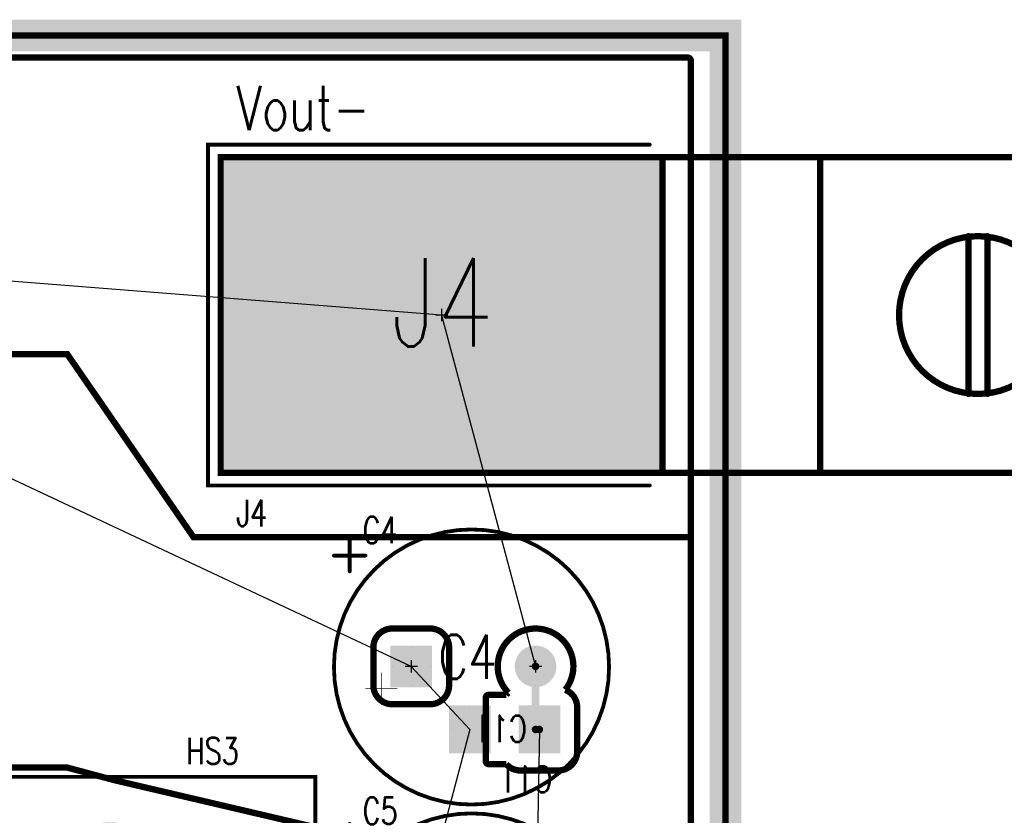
# Model space of a CAD drawing. Extents: x -7 to 11.7, y -5.4 to 6.4.
# Tile 25 of 27: x 6 to 7.6, y 2.3 to 3.5. Entities that reach past the tile are written whole.
import ezdxf

# ---------------------------------------------------------------- set-up
doc = ezdxf.new("R2010")
doc.units = 0
doc.linetypes.add('SIG_18', pattern=[2, 1, 1])
doc.linetypes.add('SIG_50', pattern=[2, 1, 1])
for name, color, linetype in [('2D_LINE_125', 3, 'CONTINUOUS'), ('2D_LINE_126', 6, 'CONTINUOUS'), ('BOARD_OUTLINE_00', 254, 'CONTINUOUS'), ('DRIL_NPLTE_THRU_01', 16, 'CONTINUOUS'), ('DRIL_NPLTE_THRU_02', 176, 'CONTINUOUS'), ('DRIL_PLTE_THRU_01', 16, 'CONTINUOUS'), ('DRIL_PLTE_THRU_02', 176, 'CONTINUOUS'), ('DRIL_SYMBOL', 254, 'CONTINUOUS'), ('LINK_00', 2, 'CONTINUOUS'), ('PADS_BOT', 5, 'CONTINUOUS'), ('PADS_INNER', 1, 'CONTINUOUS'), ('PADS_TOP', 1, 'CONTINUOUS'), ('PADS_XR_131', 3, 'CONTINUOUS'), ('PADS_XR_132', 6, 'CONTINUOUS'), ('PADS_XR_133', 254, 'CONTINUOUS'), ('PART_NAME_123', 255, 'CONTINUOUS'), ('PART_NAME_124', 6, 'CONTINUOUS'), ('PART_NAME_129', 2, 'CONTINUOUS'), ('PART_NAME_130', 106, 'CONTINUOUS'), ('PART_TOP_2DLINE_123', 255, 'CONTINUOUS'), ('PART_TOP_2DLINE_129', 2, 'CONTINUOUS'), ('PART_TOP_TEXT_123', 255, 'CONTINUOUS'), ('POUR_OUTLINE_01', 1, 'CONTINUOUS'), ('POUR_OUTLINE_02', 5, 'CONTINUOUS'), ('POUR_PADTHERM_01', 1, 'CONTINUOUS'), ('POUR_PADTHERM_02', 5, 'CONTINUOUS'), ('POUR_VOID_01', 1, 'CONTINUOUS'), ('POUR_VOID_02', 5, 'CONTINUOUS'), ('TEXT_123', 255, 'CONTINUOUS'), ('TRACE_02', 5, 'CONTINUOUS')]:
    doc.layers.add(name, color=color, linetype=linetype)
doc.styles.add('W0$001', font='simplex', dxfattribs={"width": 0.75})
doc.styles.add('W0$006', font='simplex', dxfattribs={"width": 0.75})
doc.styles.add('W0$008', font='simplex', dxfattribs={"width": 0.75})
doc.styles.add('W0$01', font='simplex', dxfattribs={"width": 0.75})

# ---------------------------------------------------------------- blocks, each defined once
blk = doc.blocks.new('SMOOTH_0$01')
at = {"const_width": 0.005}
blk.add_lwpolyline([(-0.0025, 0, 1), (0.0025, 0, 1)], format="xyb", close=True, dxfattribs=at)
blk = doc.blocks.new('BOARD_40')
at = {"layer": 'BOARD_OUTLINE_00', "const_width": 0.01}
blk.add_lwpolyline([(0.1, -0.125), (7.4499, -0.125), (7.4499, -4.4), (0.1, -4.4)], close=True, dxfattribs=at)
at = {"layer": 'BOARD_OUTLINE_00'}
blk.add_blockref('SMOOTH_0$01', (7.4499, -0.125), dxfattribs=at)
blk = doc.blocks.new('SMOOTH_0$05')
at = {"const_width": 0.025}
blk.add_lwpolyline([(-0.0125, 0, 1), (0.0125, 0, 1)], format="xyb", close=True, dxfattribs=at)
blk = doc.blocks.new('DRAWING_41')
at = {"layer": '2D_LINE_125', "const_width": 0.05}
blk.add_lwpolyline([(0.1, -0.125), (7.4499, -0.125), (7.4499, -4.4), (0.1, -4.4)], close=True, dxfattribs=at)
at = {"layer": '2D_LINE_125'}
blk.add_blockref('SMOOTH_0$05', (7.4499, -0.125), dxfattribs=at)
blk = doc.blocks.new('DRAWING_42')
at = {"layer": '2D_LINE_126', "const_width": 0.05}
blk.add_lwpolyline([(0.1, -0.125), (7.4499, -0.125), (7.4499, -4.4), (0.1, -4.4)], close=True, dxfattribs=at)
at = {"layer": '2D_LINE_126'}
blk.add_blockref('SMOOTH_0$05', (7.4499, -0.125), dxfattribs=at)
blk = doc.blocks.new('POUR_VOID_33')
at = {"layer": 'POUR_VOID_02', "const_width": 0.01}
blk.add_lwpolyline([(-10.7851, -15.2649), (-10.7851, -15.3349, -0.414214), (-10.8151, -15.3649), (-10.8751, -15.3649, -0.213421), (-10.8975, -15.3549), (-10.9251, -15.3549, -0.414214), (-10.9301, -15.3499), (-10.9301, -15.2499, -0.414214), (-10.9251, -15.2449), (-10.8975, -15.2449, -0.038463), (-10.8941, -15.2417, -2.204891), (-10.804, -15.237, -0.306846)], format="xyb", close=True, dxfattribs=at)
blk = doc.blocks.new('POUR_OUTLINE_27')
at = {"layer": 'POUR_OUTLINE_02', "const_width": 0.01}
blk.add_lwpolyline([(-10.6051, -18.2949), (-10.6051, -14.9949), (-11.3933, -14.9949), (-11.5933, -14.705), (-12.02, -14.705), (-12.02, -15.36), (-11.5943, -15.36), (-11.5196, -15.38), (-11.5181, -15.3804), (-11.1951, -15.456), (-11.1951, -16.2021), (-11.295, -16.3021), (-11.295, -17.455), (-11.395, -17.455), (-11.395, -18.2949)], close=True, dxfattribs=at)
blk.add_blockref('POUR_VOID_33', (0, 0))
blk = doc.blocks.new('POUR_PADTHERM_79')
at = {"layer": 'POUR_PADTHERM_02'}
for points in [[(-10.9551, -15.2649), (-10.9551, -15.2649, 1), (-10.9551, -15.2649), (-10.9551, -15.2649, 1), (-10.9551, -15.2649)], [(-10.9851, -15.2999), (-10.9851, -15.2999, 1), (-10.9851, -15.2999), (-10.9851, -15.2999, 1), (-10.9851, -15.2999)], [(-10.9551, -15.3349), (-10.9551, -15.3349, 1), (-10.9551, -15.3349), (-10.9551, -15.3349, 1), (-10.9551, -15.3349)]]:
    blk.add_lwpolyline(points, format="xyb", dxfattribs=at)
blk = doc.blocks.new('POUR_PADTHERM_83')
at = {"layer": 'POUR_PADTHERM_02'}
for points in [[(-11.0481, -15.1699), (-11.0481, -15.1699, 1), (-11.0481, -15.1699), (-11.0481, -15.1699, 1), (-11.0481, -15.1699)], [(-11.0781, -15.1999), (-11.0781, -15.1999, 1), (-11.0781, -15.1999), (-11.0781, -15.1999, 1), (-11.0781, -15.1999)], [(-11.0181, -15.1999), (-11.0181, -15.1999, 1), (-11.0181, -15.1999), (-11.0181, -15.1999, 1), (-11.0181, -15.1999)], [(-11.0481, -15.2299), (-11.0481, -15.2299, 1), (-11.0481, -15.2299), (-11.0481, -15.2299, 1), (-11.0481, -15.2299)]]:
    blk.add_lwpolyline(points, format="xyb", dxfattribs=at)
blk = doc.blocks.new('POUR_HEADER_10')
for name in ['POUR_OUTLINE_27', 'POUR_PADTHERM_83', 'POUR_PADTHERM_79']:
    blk.add_blockref(name, (10.825, 17.95))
blk = doc.blocks.new('POUR_VOID_114')
at = {"layer": 'POUR_VOID_01', "const_width": 0.01}
blk.add_lwpolyline([(-10.9881, -15.1699), (-10.9881, -15.2299, -0.414214), (-11.0181, -15.2599), (-11.0781, -15.2599, -0.414214), (-11.1081, -15.2299), (-11.1081, -15.1699, -0.414214), (-11.0781, -15.1399), (-11.0181, -15.1399, -0.414214)], format="xyb", close=True, dxfattribs=at)
blk = doc.blocks.new('POUR_OUTLINE_108')
at = {"layer": 'POUR_OUTLINE_01', "const_width": 0.01}
blk.add_lwpolyline([(-17.615, -18.435), (-11.4601, -18.435, 0.414214), (-11.4551, -18.43), (-11.4551, -17.4949), (-10.6101, -17.4949, 0.414214), (-10.6051, -17.4899), (-10.6051, -14.24, 0.414214), (-10.6101, -14.235), (-13.565, -14.235, 0.414214)], format="xyb", dxfattribs=at)
blk.add_blockref('POUR_VOID_114', (0, 0))
blk = doc.blocks.new('POUR_PADTHERM_150')
at = {"layer": 'POUR_PADTHERM_01'}
for points in [[(-10.8511, -15.1699), (-10.8511, -15.1699, 1), (-10.8511, -15.1699), (-10.8511, -15.1699, 1), (-10.8511, -15.1699)], [(-10.8811, -15.1999), (-10.8811, -15.1999, 1), (-10.8811, -15.1999), (-10.8811, -15.1999, 1), (-10.8811, -15.1999)], [(-10.8211, -15.1999), (-10.8211, -15.1999, 1), (-10.8211, -15.1999), (-10.8211, -15.1999, 1), (-10.8211, -15.1999)], [(-10.8511, -15.2299), (-10.8511, -15.2299, 1), (-10.8511, -15.2299), (-10.8511, -15.2299, 1), (-10.8511, -15.2299)]]:
    blk.add_lwpolyline(points, format="xyb", dxfattribs=at)
blk = doc.blocks.new('POUR_PADTHERM_151')
at = {"layer": 'POUR_PADTHERM_01'}
for points in [[(-11.0001, -14.3931), (-11.0001, -14.3931, 1), (-11.0001, -14.3931), (-11.0001, -14.3931, 1), (-11.0001, -14.3931)], [(-11.3501, -14.6431), (-11.3501, -14.6431, 1), (-11.3501, -14.6431), (-11.3501, -14.6431, 1), (-11.3501, -14.6431)], [(-10.6501, -14.6431), (-10.6501, -14.6431, 1), (-10.6501, -14.6431), (-10.6501, -14.6431, 1), (-10.6501, -14.6431)], [(-11.0001, -14.8931), (-11.0001, -14.8931, 1), (-11.0001, -14.8931), (-11.0001, -14.8931, 1), (-11.0001, -14.8931)]]:
    blk.add_lwpolyline(points, format="xyb", dxfattribs=at)
blk = doc.blocks.new('POUR_HEADER_12')
for name in ['POUR_OUTLINE_108', 'POUR_PADTHERM_151', 'POUR_PADTHERM_150']:
    blk.add_blockref(name, (13.575, 14.3))
blk = doc.blocks.new('DRIL_HOLE_0')
blk.add_lwpolyline([(0, 0, 1), (0, 0, 1)], format="xyb", close=True)
blk = doc.blocks.new('PAD_20')
at = {"const_width": 0.06}
blk.add_lwpolyline([(-0.035, 0), (0.035, 0)], dxfattribs=at)
blk = doc.blocks.new('PAD_1')
blk.add_lwpolyline([(0, 0, 1), (0, 0, 1)], format="xyb", close=True)
blk = doc.blocks.new('PAD_21')
at = {"const_width": 0.066}
blk.add_lwpolyline([(-0.038, 0), (0.038, 0)], dxfattribs=at)
blk = doc.blocks.new('STK_BOT_122')
at = {"layer": 'DRIL_NPLTE_THRU_01'}
blk.add_blockref('DRIL_HOLE_0', (0, 0), dxfattribs=at)
at = {"layer": 'DRIL_NPLTE_THRU_02'}
blk.add_blockref('DRIL_HOLE_0', (0, 0), dxfattribs=at)
at = {"layer": 'PADS_BOT', "rotation": 90}
blk.add_blockref('PAD_20', (0, 0), dxfattribs=at)
at = {"layer": 'PADS_INNER'}
blk.add_blockref('PAD_1', (0, 0), dxfattribs=at)
at = {"layer": 'PADS_TOP'}
blk.add_blockref('PAD_1', (0, 0), dxfattribs=at)
at = {"layer": 'PADS_XR_131', "rotation": 90}
blk.add_blockref('PAD_21', (0, 0), dxfattribs=at)
at = {"layer": 'PADS_XR_133', "rotation": 90}
blk.add_blockref('PAD_20', (0, 0), dxfattribs=at)
blk = doc.blocks.new('SYM_BOT_34')
for p in [(-0.055, 0), (0.055, 0)]:
    blk.add_blockref('STK_BOT_122', p)
blk = doc.blocks.new('PART_BOT_37')
blk.add_blockref('SYM_BOT_34', (0, 0))
at = {"layer": 'PART_NAME_124', "style": 'W0$006', "width": 0.75}
blk.add_text('C11', height=0.042, dxfattribs=at).set_placement((-0.075, -0.1))
at = {"layer": 'PART_NAME_130', "style": 'W0$001', "width": 0.75}
blk.add_text('C11', height=0.042, dxfattribs=at).set_placement((-0.035, -0.02))
blk = doc.blocks.new('SMOOTH_0$006')
at = {"const_width": 0.003}
blk.add_lwpolyline([(-0.0015, 0, 1), (0.0015, 0, 1)], format="xyb", close=True, dxfattribs=at)
blk = doc.blocks.new('PART_BODY_TOP_25')
at = {"layer": 'PART_TOP_2DLINE_123', "const_width": 0.006}
blk.add_lwpolyline([(-0.33, 0.27), (0.37, 0.27), (0.37, -0.27), (-0.33, -0.27)], dxfattribs=at)
at = {"layer": 'PART_TOP_2DLINE_129', "const_width": 0.01}
blk.add_lwpolyline([(-1.2, -0.25), (-1.2, 0.25), (0.35, 0.25), (0.35, -0.25)], close=True, dxfattribs=at)
for points in [[(-0.6, 0.25), (-0.6, -0.25)], [(-0.35, 0.25), (-0.35, -0.25)], [(-0.45, 0.225), (-0.45, 0.175)], [(-0.865, 0.125), (-0.865, -0.125)], [(-0.835, 0.125), (-0.835, -0.125)], [(-0.45, 0.125), (-0.45, 0.075)], [(-0.45, 0.025), (-0.45, -0.025)], [(-0.45, -0.075), (-0.45, -0.125)], [(-0.45, -0.175), (-0.45, -0.225)]]:
    blk.add_lwpolyline(points, dxfattribs=at)
blk.add_lwpolyline([(-0.725, 0, 1), (-0.975, 0, 1)], format="xyb", close=True, dxfattribs=at)
at = {"layer": 'PART_TOP_2DLINE_123'}
for p in [(-0.33, 0.27), (0.37, 0.27), (-0.33, -0.27), (0.37, -0.27)]:
    blk.add_blockref('SMOOTH_0$006', p, dxfattribs=at)
at = {"layer": 'PART_TOP_2DLINE_129'}
for p in [(-0.6, 0.25), (-0.35, 0.25), (0.35, 0.25), (-0.45, 0.225), (-0.45, 0.175), (-0.865, 0.125), (-0.835, 0.125), (-0.45, 0.125), (-0.45, 0.075), (-0.45, 0.025), (-0.45, -0.025), (-0.45, -0.075), (-0.865, -0.125), (-0.835, -0.125), (-0.45, -0.125), (-0.45, -0.175), (-0.45, -0.225), (-0.6, -0.25), (-0.35, -0.25), (0.35, -0.25)]:
    blk.add_blockref('SMOOTH_0$01', p, dxfattribs=at)
blk = doc.blocks.new('DRIL_SYMBOL_0$26')
at = {"layer": 'DRIL_SYMBOL', "const_width": 0.002}
for points in [[(-0.01, 0), (0.01, 0)], [(0, -0.01), (0, 0.01)]]:
    blk.add_lwpolyline(points, dxfattribs=at)
blk = doc.blocks.new('DRIL_HOLE_0$26')
at = {"const_width": 0.13}
blk.add_lwpolyline([(-0.065, 0, 1), (0.065, 0, 1)], format="xyb", close=True, dxfattribs=at)
blk.add_blockref('DRIL_SYMBOL_0$26', (0, 0))
blk = doc.blocks.new('PAD_50')
at = {"const_width": 0.5}
blk.add_lwpolyline([(-0.35, 0), (0.35, 0)], dxfattribs=at)
blk = doc.blocks.new('STK_TOP_184')
at = {"layer": 'DRIL_PLTE_THRU_01'}
blk.add_blockref('DRIL_HOLE_0$26', (0, 0), dxfattribs=at)
at = {"layer": 'DRIL_PLTE_THRU_02'}
blk.add_blockref('DRIL_HOLE_0$26', (0, 0), dxfattribs=at)
at = {"layer": 'PADS_BOT'}
blk.add_blockref('PAD_50', (0, 0), dxfattribs=at)
at = {"layer": 'PADS_INNER'}
blk.add_blockref('PAD_50', (0, 0), dxfattribs=at)
at = {"layer": 'PADS_TOP'}
blk.add_blockref('PAD_50', (0, 0), dxfattribs=at)
at = {"layer": 'PADS_XR_131'}
blk.add_blockref('PAD_50', (0, 0), dxfattribs=at)
at = {"layer": 'PADS_XR_132'}
blk.add_blockref('PAD_50', (0, 0), dxfattribs=at)
blk = doc.blocks.new('SYM_TOP_28')
for name in ['PART_BODY_TOP_25', 'STK_TOP_184']:
    blk.add_blockref(name, (0, 0))
blk = doc.blocks.new('PART_TOP_94')
blk.add_blockref('SYM_TOP_28', (0, 0))
at = {"layer": 'PART_NAME_123', "style": 'W0$006', "width": 0.75}
blk.add_text('J4', height=0.042, rotation=180, dxfattribs=at).set_placement((0.325, 0.335))
at = {"layer": 'PART_NAME_129', "style": 'W0$001', "width": 0.75}
blk.add_text('J4', height=0.14, rotation=180, dxfattribs=at).set_placement((0.0801, 0.0499))
blk = doc.blocks.new('SMOOTH_0$001')
at = {"const_width": 0.0005}
blk.add_lwpolyline([(-0.00025, 0, 1), (0.00025, 0, 1)], format="xyb", close=True, dxfattribs=at)
blk = doc.blocks.new('PART_BODY_TOP_27')
at = {"layer": 'PART_TOP_2DLINE_123', "const_width": 0.006}
blk.add_lwpolyline([(0.217, -0.0975, 1), (-0.219, -0.0975, 1)], format="xyb", close=True, dxfattribs=at)
for points in [[(0.1755, 0.1205), (0.1755, 0.0705)], [(0.1755, 0.1205), (0.1755, 0.0705)], [(0.1505, 0.0955), (0.2005, 0.0955)], [(0.1505, 0.0955), (0.2005, 0.0955)]]:
    blk.add_lwpolyline(points, dxfattribs=at)
at = {"layer": 'PART_TOP_2DLINE_129', "const_width": 0.001}
blk.add_lwpolyline([(0.217, -0.0975, 1), (-0.219, -0.0975, 1)], format="xyb", close=True, dxfattribs=at)
for points in [[(-0.0355, 0.0205), (-0.0355, 0.0705)], [(-0.0355, 0.0205), (-0.0355, 0.0705)], [(-0.0605, 0.0455), (-0.0105, 0.0455)], [(-0.0605, 0.0455), (-0.0105, 0.0455)]]:
    blk.add_lwpolyline(points, dxfattribs=at)
at = {"layer": 'PART_TOP_2DLINE_123'}
for p in [(0.1755, 0.1205), (0.1755, 0.1205), (0.1505, 0.0955), (0.1505, 0.0955), (0.2005, 0.0955), (0.2005, 0.0955), (0.1755, 0.0705), (0.1755, 0.0705)]:
    blk.add_blockref('SMOOTH_0$006', p, dxfattribs=at)
at = {"layer": 'PART_TOP_2DLINE_129'}
for p in [(-0.0355, 0.0705), (-0.0355, 0.0705), (-0.0605, 0.0455), (-0.0605, 0.0455), (-0.0105, 0.0455), (-0.0105, 0.0455), (-0.0355, 0.0205), (-0.0355, 0.0205)]:
    blk.add_blockref('SMOOTH_0$001', p, dxfattribs=at)
blk = doc.blocks.new('DRIL_SYMBOL_0$032')
at = {"layer": 'DRIL_SYMBOL', "const_width": 0.002}
for points in [[(-0.01, 0), (0.01, 0)], [(0, -0.01), (0, 0.01)]]:
    blk.add_lwpolyline(points, dxfattribs=at)
blk = doc.blocks.new('DRIL_HOLE_0$032')
at = {"const_width": 0.016}
blk.add_lwpolyline([(-0.008, 0, 1), (0.008, 0, 1)], format="xyb", close=True, dxfattribs=at)
blk.add_blockref('DRIL_SYMBOL_0$032', (0, 0))
blk = doc.blocks.new('PAD_6')
at = {"const_width": 0.03}
blk.add_lwpolyline([(0, -0.015, 1), (0, 0.015, 1)], format="xyb", close=True, dxfattribs=at)
blk = doc.blocks.new('PAD_35')
at = {"const_width": 0.06}
blk.add_lwpolyline([(-0.03, 0), (0.03, 0)], dxfattribs=at)
blk = doc.blocks.new('PAD_36')
at = {"const_width": 0.066}
blk.add_lwpolyline([(-0.033, 0), (0.033, 0)], dxfattribs=at)
blk = doc.blocks.new('STK_TOP_98')
at = {"layer": 'DRIL_PLTE_THRU_01'}
blk.add_blockref('DRIL_HOLE_0$032', (0, 0), dxfattribs=at)
at = {"layer": 'DRIL_PLTE_THRU_02'}
blk.add_blockref('DRIL_HOLE_0$032', (0, 0), dxfattribs=at)
at = {"layer": 'PADS_BOT'}
blk.add_blockref('PAD_35', (0, 0), dxfattribs=at)
at = {"layer": 'PADS_INNER'}
blk.add_blockref('PAD_6', (0, 0), dxfattribs=at)
at = {"layer": 'PADS_TOP'}
blk.add_blockref('PAD_35', (0, 0), dxfattribs=at)
at = {"layer": 'PADS_XR_131'}
blk.add_blockref('PAD_36', (0, 0), dxfattribs=at)
at = {"layer": 'PADS_XR_132'}
blk.add_blockref('PAD_36', (0, 0), dxfattribs=at)
blk = doc.blocks.new('PAD_37')
at = {"const_width": 0.033}
blk.add_lwpolyline([(0, -0.0165, 1), (0, 0.0165, 1)], format="xyb", close=True, dxfattribs=at)
blk = doc.blocks.new('STK_TOP_99')
at = {"layer": 'DRIL_PLTE_THRU_01'}
blk.add_blockref('DRIL_HOLE_0$032', (0, 0), dxfattribs=at)
at = {"layer": 'DRIL_PLTE_THRU_02'}
blk.add_blockref('DRIL_HOLE_0$032', (0, 0), dxfattribs=at)
at = {"layer": 'PADS_BOT'}
blk.add_blockref('PAD_6', (0, 0), dxfattribs=at)
at = {"layer": 'PADS_INNER'}
blk.add_blockref('PAD_6', (0, 0), dxfattribs=at)
at = {"layer": 'PADS_TOP'}
blk.add_blockref('PAD_6', (0, 0), dxfattribs=at)
at = {"layer": 'PADS_XR_131'}
blk.add_blockref('PAD_37', (0, 0), dxfattribs=at)
at = {"layer": 'PADS_XR_132'}
blk.add_blockref('PAD_37', (0, 0), dxfattribs=at)
blk = doc.blocks.new('SYM_TOP_30')
for name, p in [('PART_BODY_TOP_27', (0, 0)), ('STK_TOP_98', (0, -0.002)), ('STK_TOP_99', (0, -0.199))]:
    blk.add_blockref(name, p)
blk = doc.blocks.new('PART_TOP_103')
blk.add_blockref('SYM_TOP_30', (0, 0))
at = {"layer": 'PART_NAME_123', "style": 'W0$006', "width": 0.75}
blk.add_text('C4', height=0.042, rotation=270, dxfattribs=at).set_placement((0.195, 0.075))
at = {"layer": 'PART_NAME_129', "style": 'W0$001', "width": 0.75}
blk.add_text('C4', height=0.07, rotation=270, dxfattribs=at).set_placement((-0.02, -0.045))
blk = doc.blocks.new('PART_BODY_TOP_10')
at = {"layer": 'PART_TOP_2DLINE_123', "const_width": 0.006}
blk.add_lwpolyline([(-1.05, 0.325), (1, 0.325), (1, -0.16), (-1.05, -0.16)], close=True, dxfattribs=at)
blk.add_lwpolyline([(1, -0.16), (-1.05, -0.16)], dxfattribs=at)
at = {"layer": 'PART_TOP_2DLINE_129', "const_width": 0.001}
blk.add_lwpolyline([(-1.05, 0.325), (1, 0.325), (1, -0.575), (-1.05, -0.575)], close=True, dxfattribs=at)
blk.add_lwpolyline([(1, -0.16), (-1.05, -0.16)], dxfattribs=at)
at = {"layer": 'PART_TOP_2DLINE_123'}
for p in [(-1.05, 0.325), (1, 0.325), (-1.05, -0.16), (-1.05, -0.16), (1, -0.16), (1, -0.16)]:
    blk.add_blockref('SMOOTH_0$006', p, dxfattribs=at)
at = {"layer": 'PART_TOP_2DLINE_129'}
for p in [(-1.05, 0.325), (1, 0.325), (-1.05, -0.16), (1, -0.16), (-1.05, -0.575), (1, -0.575)]:
    blk.add_blockref('SMOOTH_0$001', p, dxfattribs=at)
at = {"layer": 'PART_TOP_TEXT_123', "style": 'W0$008', "width": 0.75}
blk.add_text('COMPONENT SIDE', height=0.042, dxfattribs=at).set_placement((-0.203, -0.133))
blk = doc.blocks.new('DRIL_SYMBOL_0$125')
at = {"layer": 'DRIL_SYMBOL', "const_width": 0.002}
for points in [[(-0.01, 0), (0.01, 0)], [(0, -0.01), (0, 0.01)]]:
    blk.add_lwpolyline(points, dxfattribs=at)
blk = doc.blocks.new('DRIL_HOLE_0$125')
at = {"const_width": 0.0625}
blk.add_lwpolyline([(-0.03125, 0, 1), (0.03125, 0, 1)], format="xyb", close=True, dxfattribs=at)
blk.add_blockref('DRIL_SYMBOL_0$125', (0, 0))
blk = doc.blocks.new('PAD_58')
at = {"const_width": 0.1}
blk.add_lwpolyline([(0, -0.05, 1), (0, 0.05, 1)], format="xyb", close=True, dxfattribs=at)
blk = doc.blocks.new('PAD_61')
at = {"const_width": 0.103}
blk.add_lwpolyline([(0, -0.0515, 1), (0, 0.0515, 1)], format="xyb", close=True, dxfattribs=at)
blk = doc.blocks.new('STK_TOP_78')
at = {"layer": 'DRIL_PLTE_THRU_01'}
blk.add_blockref('DRIL_HOLE_0$125', (0, 0), dxfattribs=at)
at = {"layer": 'DRIL_PLTE_THRU_02'}
blk.add_blockref('DRIL_HOLE_0$125', (0, 0), dxfattribs=at)
at = {"layer": 'PADS_BOT'}
blk.add_blockref('PAD_58', (0, 0), dxfattribs=at)
at = {"layer": 'PADS_INNER'}
blk.add_blockref('PAD_58', (0, 0), dxfattribs=at)
at = {"layer": 'PADS_TOP'}
blk.add_blockref('PAD_58', (0, 0), dxfattribs=at)
at = {"layer": 'PADS_XR_131'}
blk.add_blockref('PAD_61', (0, 0), dxfattribs=at)
at = {"layer": 'PADS_XR_132'}
blk.add_blockref('PAD_61', (0, 0), dxfattribs=at)
blk = doc.blocks.new('SYM_TOP_13')
for name, p in [('PART_BODY_TOP_10', (0, 0)), ('STK_TOP_78', (-0.875, 0)), ('STK_TOP_78', (0.875, 0))]:
    blk.add_blockref(name, p)
blk = doc.blocks.new('PART_TOP_107')
blk.add_blockref('SYM_TOP_13', (0, 0))
at = {"layer": 'PART_NAME_123', "style": 'W0$006', "width": 0.75}
blk.add_text('HS3', height=0.042, rotation=90, dxfattribs=at).set_placement((-1.07, 0.12))
at = {"layer": 'PART_NAME_129', "style": 'W0$001', "width": 0.75}
blk.add_text('HS3', height=0.14, rotation=90, dxfattribs=at).set_placement((-0.005, -0.06))
blk = doc.blocks.new('PART_TOP_110')
blk.add_blockref('SYM_TOP_30', (0, 0))
at = {"layer": 'PART_NAME_123', "style": 'W0$006', "width": 0.75}
blk.add_text('C5', height=0.042, rotation=270, dxfattribs=at).set_placement((0.2, 0.075))
at = {"layer": 'PART_NAME_129', "style": 'W0$001', "width": 0.75}
blk.add_text('C5', height=0.07, rotation=270, dxfattribs=at).set_placement((-0.025, -0.05))
blk = doc.blocks.new('SMOOTH_0$012')
at = {"const_width": 0.006}
blk.add_lwpolyline([(-0.003, 0, 1), (0.003, 0, 1)], format="xyb", close=True, dxfattribs=at)

msp = doc.modelspace()

# ---------------------------------------------------------------- linework, layer by layer
at = {"layer": 'LINK_00', "linetype": 'SIG_50'}
for p, q in [((6.7, 3.0568), (4.2251, 3.2509)), ((6.7, 3.0568), (6.849, 2.5)), ((6.855, 2.4), (6.849, 2.05))]:
    msp.add_line(p, q, dxfattribs=at)
at = {"layer": 'LINK_00', "linetype": 'SIG_18'}
for p, q in [((6.652, 2.5), (5.8001, 2.8999)), ((6.652, 2.5), (6.745, 2.4)), ((6.745, 2.4), (6.652, 2.05))]:
    msp.add_line(p, q, dxfattribs=at)
at = {"layer": 'TRACE_02', "linetype": 'SIG_50', "const_width": 0.012}
msp.add_lwpolyline([(6.849, 2.5), (6.849, 2.4), (6.855, 2.4)], dxfattribs=at)

# ---------------------------------------------------------------- block references
for name in ['DRAWING_41', 'DRAWING_42', 'BOARD_40']:
    msp.add_blockref(name, (-0.2999, 3.6249))
at = {"linetype": 'SIG_50'}
msp.add_blockref('POUR_HEADER_12', (4.1251, 3.3999), dxfattribs=at)
for name, p, rotation in [('PART_TOP_94', (6.7, 3.0568), 180), ('PART_TOP_103', (6.65, 2.5), 90), ('PART_TOP_107', (6.175, 1.2749), 270), ('PART_TOP_110', (6.65, 2.05), 90)]:
    msp.add_blockref(name, p, dxfattribs=dict(rotation=rotation))
at = {"linetype": 'SIG_18'}
msp.add_blockref('POUR_HEADER_10', (6.8751, -0.2501), dxfattribs=at)
at = {"xscale": -1}
msp.add_blockref('PART_BOT_37', (6.8, 2.4), dxfattribs=at)
at = {"layer": 'TRACE_02'}
for p in [(6.849, 2.5), (6.849, 2.4), (6.855, 2.4)]:
    msp.add_blockref('SMOOTH_0$012', p, dxfattribs=at)

# ---------------------------------------------------------------- texts
at = {"layer": 'TEXT_123', "style": 'W0$01', "width": 0.75}
msp.add_text('Vout-', height=0.07, dxfattribs=at).set_placement((6.375, 3.35))

doc.saveas('drawing.dxf')
